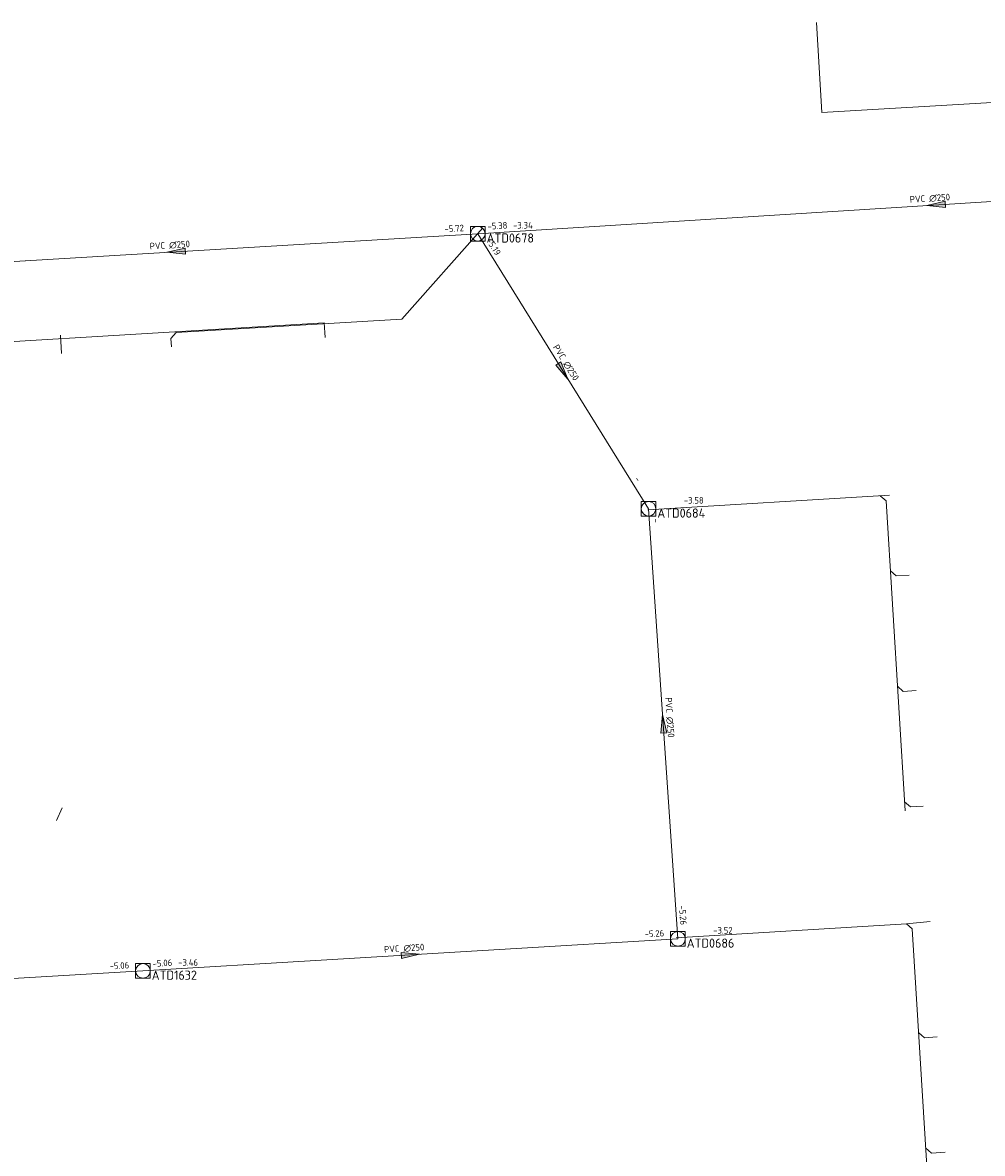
# Model space of a CAD drawing. Header units: metres. Extents: x 162232 to 162755, y 502539 to 502988.
# Tile 39 of 64: x 162414 to 162466, y 502814 to 502876. Entities that reach past the tile are written whole.
import ezdxf

# ---------------------------------------------------------------- set-up
doc = ezdxf.new("R2010")
doc.units = ezdxf.units.M
doc.header["$LTSCALE"] = 0.001
for name, color, linetype, lineweight in [('B-WE-RI-HWA_HUISAANSLUITING_PVC_125-G', 150, 'Continuous', 13), ('B-WE-RI-VWA_BOB-T18', 20, 'Continuous', 0), ('B-WE-RI-VWA_HUISAANSLUITING_PVC_125-G', 20, 'Continuous', 13), ('B-WE-RI-VWA_HUISAANSLUITING_PVC_160-G', 20, 'Continuous', 13), ('B-WE-RI-VWA_MATERIAAL-T18', 20, 'Continuous', 0), ('B-WE-RI-VWA_PUTDEKSELHOOGTE-T18', 20, 'Continuous', 0), ('B-WE-RI-VWA_PUTNUMMER-T25', 20, 'Continuous', 0), ('B-WE-RI-VWA_RIOOLPUT_INSPECTIEPUT-S', 20, 'Continuous', 13), ('B-WE-RI-VWA_STROOMRICHTING-S', 20, 'Continuous', 13), ('B-WE-RI-VWA_TRANSPORTLEIDING_PVC_250-G', 20, 'Continuous', 13), ('Default', 7, 'Continuous', 0)]:
    doc.layers.add(name, color=color, linetype=linetype, lineweight=lineweight)
doc.styles.add('NLCS-ISO', font='NLCS-ISO.ttf')

# ---------------------------------------------------------------- blocks, each defined once
blk = doc.blocks.new('SRI-STROOMRICHTING-SO')
at = {"layer": 'Default', "linetype": 'Continuous'}
blk.add_hatch(color=256, dxfattribs=at).paths.add_polyline_path([(-0.0025, 0.00083), (-0.0025, -0.00083), (0.0025, 0)])
at = {"flags": 128}
blk.add_lwpolyline([(0.0025, 0), (-0.0025, -0.00083), (-0.0025, 0.00083), (0.0025, 0)], dxfattribs=at)
blk = doc.blocks.new('B-SRI-PUT_VWA-SO')
at = {"flags": 128}
for points in [[(-0.002, 0.002), (0.002, 0.002), (0.002, -0.002), (-0.002, -0.002), (-0.002, 0.002)], [(0.002, -0.002), (0.002, 0.002), (-0.002, 0.002), (-0.002, -0.002), (0.002, -0.002)]]:
    blk.add_lwpolyline(points, dxfattribs=at)
blk.add_circle((0, 0), 0.002)

msp = doc.modelspace()

# ---------------------------------------------------------------- linework, layer by layer
at = {"layer": 'B-WE-RI-HWA_HUISAANSLUITING_PVC_125-G', "flags": 128}
for points in [[(162457.332, 502870.958), (162457.046, 502875.853)], [(162485.474, 502872.603), (162457.332, 502870.958)], [(162401.849, 502857.789), (162430.223, 502859.5)], [(162430.223, 502859.5), (162430.271, 502858.701)], [(162415.85, 502858.833), (162415.911, 502857.835)], [(162415.945, 502833.067), (162415.64, 502832.386)]]:
    msp.add_lwpolyline(points, dxfattribs=at)
at = {"layer": 'B-WE-RI-VWA_HUISAANSLUITING_PVC_125-G', "flags": 128}
for points in [[(162434.449, 502859.704), (162438.864, 502864.667)], [(162434.449, 502859.704), (162422.154, 502858.963)], [(162422.154, 502858.963), (162421.873, 502858.645)], [(162421.873, 502858.645), (162421.9, 502858.196)], [(162460.519, 502850.076), (162460.837, 502849.795)], [(162460.837, 502849.795), (162461.867, 502832.912)], [(162461.069, 502845.988), (162461.387, 502845.707)], [(162461.387, 502845.707), (162462.086, 502845.75)], [(162461.453, 502839.7), (162461.771, 502839.419)], [(162461.771, 502839.419), (162462.47, 502839.462)], [(162461.837, 502833.411), (162462.154, 502833.13)], [(162462.154, 502833.13), (162462.854, 502833.173)], [(162461.942, 502826.76), (162463.237, 502826.885)], [(162461.942, 502826.76), (162462.26, 502826.478)], [(162462.26, 502826.478), (162463.372, 502808.266)], [(162462.604, 502820.834), (162462.922, 502820.553)], [(162462.922, 502820.553), (162463.621, 502820.596)], [(162462.988, 502814.55), (162463.306, 502814.269)], [(162463.306, 502814.269), (162464.055, 502814.315)]]:
    msp.add_lwpolyline(points, dxfattribs=at)
at = {"layer": 'B-WE-RI-VWA_HUISAANSLUITING_PVC_160-G', "flags": 128}
for points in [[(162461.018, 502850.106), (162447.844, 502849.302)], [(162461.942, 502826.76), (162449.401, 502825.994)]]:
    msp.add_lwpolyline(points, dxfattribs=at)
at = {"layer": 'B-WE-RI-VWA_TRANSPORTLEIDING_PVC_250-G', "flags": 128}
for points in [[(162488.532, 502867.494), (162438.588, 502864.353)], [(162438.588, 502864.353), (162405.711, 502862.389)], [(162447.891, 502849.367), (162438.588, 502864.353)], [(162449.491, 502825.939), (162447.891, 502849.367)], [(162420.344, 502824.193), (162449.491, 502825.939)], [(162392.298, 502822.536), (162420.344, 502824.193)]]:
    msp.add_lwpolyline(points, dxfattribs=at)

# ---------------------------------------------------------------- block references
at = {"layer": 'B-WE-RI-VWA_RIOOLPUT_INSPECTIEPUT-S', "linetype": 'Continuous', "lineweight": 0, "xscale": 200, "yscale": 200}
for p in [(162438.588, 502864.353), (162447.891, 502849.367), (162449.491, 502825.939), (162420.344, 502824.193)]:
    msp.add_blockref('B-SRI-PUT_VWA-SO', p, dxfattribs=at)
at = {"layer": 'B-WE-RI-VWA_STROOMRICHTING-S', "linetype": 'Continuous', "lineweight": 0, "xscale": 200, "yscale": 200}
for p, rotation in [((162463.56, 502865.923), 183.5986171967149), ((162422.149, 502863.371), 183.418661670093), ((162443.239, 502856.86), 301.8311581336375), ((162448.691, 502837.653), 93.9069113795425), ((162434.918, 502825.066), 3.428106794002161)]:
    msp.add_blockref('SRI-STROOMRICHTING-SO', p, dxfattribs=dict(at, rotation=rotation))

# ---------------------------------------------------------------- texts
at = {"layer": 'B-WE-RI-VWA_BOB-T18', "linetype": 'Continuous', "lineweight": 0, "char_height": 0.36, "attachment_point": 7, "line_spacing_factor": 0.8, "style": 'NLCS-ISO'}
for s, insert, rotation in [('{\\C256;-5.38}', (162439.126, 502864.568), 3.59862), ('{\\C256;-5.72}', (162436.78, 502864.427), 3.41866), ('{\\C256;-5.19}', (162439.032, 502863.981), 301.83116), ('{\\C256;-}', (162447.096, 502850.992), 301.83116), ('{\\C256;-}', (162448.109, 502848.831), 273.90691), ('{\\C256;-5.26}', (162449.549, 502827.747), 273.90691), ('{\\C256;-5.26}', (162447.683, 502826.012), 3.42811), ('{\\C256;-5.06}', (162418.536, 502824.268), 3.38119), ('{\\C256;-5.06}', (162420.882, 502824.407), 3.42811)]:
    msp.add_mtext(s, dxfattribs=dict(at, insert=insert, rotation=rotation))
at = {"layer": 'B-WE-RI-VWA_MATERIAAL-T18', "linetype": 'Continuous', "lineweight": 0, "char_height": 0.36, "attachment_point": 8, "line_spacing_factor": 0.8, "style": 'NLCS-ISO'}
for insert, rotation in [((162463.231, 502866.084), 3.59862), ((162421.821, 502863.533), 3.41866), ((162443.225, 502857.226), 301.83116), ((162448.85, 502837.983), 273.90691), ((162434.589, 502825.228), 3.42811)]:
    msp.add_mtext('{\\C256;PVC ∅250}', dxfattribs=dict(at, insert=insert, rotation=rotation))
at = {"layer": 'B-WE-RI-VWA_PUTDEKSELHOOGTE-T18', "linetype": 'Continuous', "lineweight": 0, "char_height": 0.36, "attachment_point": 7, "line_spacing_factor": 0.8, "style": 'NLCS-ISO'}
for s, insert in [('{\\C256;-3.34}', (162440.508, 502864.634)), ('{\\C256;-3.58}', (162449.811, 502849.648)), ('{\\C256;-3.52}', (162451.411, 502826.22)), ('{\\C256;-3.46}', (162422.264, 502824.474))]:
    msp.add_mtext(s, dxfattribs=dict(at, insert=insert))
at = {"layer": 'B-WE-RI-VWA_PUTNUMMER-T25', "linetype": 'Continuous', "lineweight": 0, "char_height": 0.5, "attachment_point": 7, "line_spacing_factor": 0.8, "style": 'NLCS-ISO'}
for s, insert in [('{\\C256;ATD0678}', (162439.068, 502863.868)), ('{\\C256;ATD0684}', (162448.371, 502848.882)), ('{\\C256;ATD0686}', (162449.971, 502825.454)), ('{\\C256;ATD1632}', (162420.824, 502823.708))]:
    msp.add_mtext(s, dxfattribs=dict(at, insert=insert))

doc.saveas('drawing.dxf')
